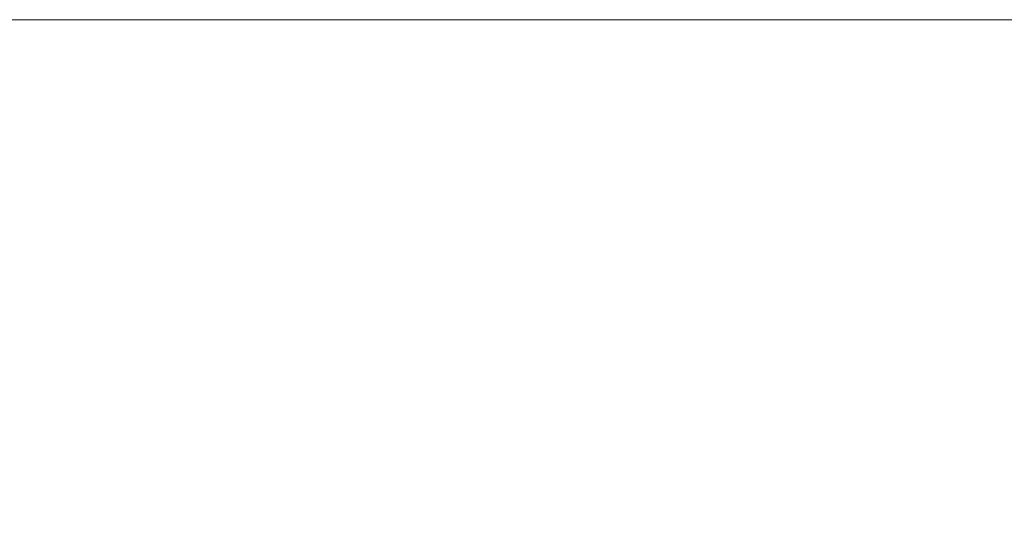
# Model space of a CAD drawing. Header units: centimetres. Extents: x -25.9 to 27.4, y -21.7 to -19.9.
# Tile 95 of 202: x -7.987 to -7.9266, y -19.8913 to -19.86. Entities that reach past the tile are written whole.
import ezdxf

# ---------------------------------------------------------------- set-up
doc = ezdxf.new("R2010")
doc.units = ezdxf.units.CM
doc.header["$LTSCALE"] = 2.54
doc.layers.add('Lucido design-1', color=7, linetype='Continuous')

# ---------------------------------------------------------------- blocks, each defined once
blk = doc.blocks.new('Gruppo-5-1')
at = {"color": 7, "linetype": 'Continuous', "lineweight": 9}
for points, invisible_edges in [([(27.312519, -19.860047, 876.324458), (27.312519, -19.86, 876.321383), (-25.787481, -19.86, 876.321383), (-25.787481, -19.860047, 876.324458)], 8), ([(9.412519, -19.86, 876.121383), (-25.787481, -19.86, 876.321383), (27.312519, -19.86, 876.321383)], 9), ([(9.412519, -19.86, 876.121383), (-7.887481, -19.86, 876.121383), (-25.787481, -19.86, 876.321383)], 10), ([(-25.787481, -19.86, 875.721383), (-7.979831, -19.86, 876.098786), (-7.987481, -19.86, 876.094589)], 9), ([(-25.787481, -19.86, 876.321383), (-7.930769, -19.86, 876.116643), (-7.939245, -19.86, 876.114569)], 9), ([(-25.787481, -19.86, 876.321383), (-7.922211, -19.86, 876.118345), (-7.930769, -19.86, 876.116643)], 9), ([(-7.939245, -19.86, 876.114569), (-7.947622, -19.86, 876.112127), (-25.787481, -19.86, 876.321383)], 10), ([(-25.787481, -19.86, 876.321383), (-7.896205, -19.86, 876.121193), (-7.904912, -19.86, 876.120622)], 9), ([(-25.787481, -19.86, 876.321383), (-7.913586, -19.86, 876.119672), (-7.922211, -19.86, 876.118345)], 9), ([(-7.887481, -19.86, 876.121383), (-7.896205, -19.86, 876.121193), (-25.787481, -19.86, 876.321383)], 10), ([(-25.787481, -19.86, 875.721383), (-25.787481, -19.86, 876.321383), (-7.964018, -19.86, 876.106159), (-7.972005, -19.86, 876.102645)], 10), ([(-7.972005, -19.86, 876.102645), (-7.979831, -19.86, 876.098786), (-25.787481, -19.86, 875.721383)], 10), ([(-25.787481, -19.86, 876.321383), (-7.947622, -19.86, 876.112127), (-7.955885, -19.86, 876.109322)], 9), ([(-7.904912, -19.86, 876.120622), (-7.913586, -19.86, 876.119672), (-25.787481, -19.86, 876.321383)], 10), ([(-7.955885, -19.86, 876.109322), (-7.964018, -19.86, 876.106159), (-25.787481, -19.86, 876.321383)], 10), ([(-25.787481, -19.860047, 876.324458), (-25.787481, -19.860114, 876.325744), (27.312519, -19.860114, 876.325744), (27.312519, -19.860047, 876.324458)], 10), ([(27.312519, -19.860261, 876.328604), (27.312519, -19.860114, 876.325744), (-25.787481, -19.860114, 876.325744), (-25.787481, -19.860261, 876.328604)], 10), ([(-7.994941, -19.86, 876.090062), (-7.987481, -19.86, 876.094589), (-7.985301, -19.860095, 876.090813), (-7.992599, -19.860095, 876.086385)], 14), ([(-7.992599, -19.860095, 876.086385), (-7.985301, -19.860095, 876.090813), (-7.983235, -19.860361, 876.087234), (-7.990378, -19.860361, 876.082899)], 15), ([(-7.987481, -19.86, 876.094589), (-7.979831, -19.86, 876.098786), (-7.977818, -19.860095, 876.094918), (-7.985301, -19.860095, 876.090813)], 14), ([(-7.985301, -19.860095, 876.090813), (-7.977818, -19.860095, 876.094918), (-7.97591, -19.860361, 876.091253), (-7.983235, -19.860361, 876.087234)], 15), ([(-7.979831, -19.86, 876.098786), (-7.972005, -19.86, 876.102645), (-7.970162, -19.860095, 876.098694), (-7.977818, -19.860095, 876.094918)], 14), ([(-7.977818, -19.860095, 876.094918), (-7.970162, -19.860095, 876.098694), (-7.968416, -19.860361, 876.094948), (-7.97591, -19.860361, 876.091253)], 15), ([(-7.972005, -19.86, 876.102645), (-7.964018, -19.86, 876.106159), (-7.962349, -19.860095, 876.102131), (-7.970162, -19.860095, 876.098694)], 14), ([(-7.970162, -19.860095, 876.098694), (-7.962349, -19.860095, 876.102131), (-7.960768, -19.860361, 876.098313), (-7.968416, -19.860361, 876.094948)], 15), ([(-7.964018, -19.86, 876.106159), (-7.955885, -19.86, 876.109322), (-7.954394, -19.860095, 876.105225), (-7.962349, -19.860095, 876.102131)], 14), ([(-7.962349, -19.860095, 876.102131), (-7.954394, -19.860095, 876.105225), (-7.952981, -19.860361, 876.101342), (-7.960768, -19.860361, 876.098313)], 15), ([(-7.955885, -19.86, 876.109322), (-7.947622, -19.86, 876.112127), (-7.946311, -19.860095, 876.107969), (-7.954394, -19.860095, 876.105225)], 14), ([(-7.954394, -19.860095, 876.105225), (-7.946311, -19.860095, 876.107969), (-7.945069, -19.860361, 876.104028), (-7.952981, -19.860361, 876.101342)], 15), ([(-7.947622, -19.86, 876.112127), (-7.939245, -19.86, 876.114569), (-7.938117, -19.860095, 876.110357), (-7.946311, -19.860095, 876.107969)], 14), ([(-7.946311, -19.860095, 876.107969), (-7.938117, -19.860095, 876.110357), (-7.937047, -19.860361, 876.106366), (-7.945069, -19.860361, 876.104028)], 15), ([(-7.939245, -19.86, 876.114569), (-7.930769, -19.86, 876.116643), (-7.929825, -19.860095, 876.112386), (-7.938117, -19.860095, 876.110357)], 14), ([(-7.938117, -19.860095, 876.110357), (-7.929825, -19.860095, 876.112386), (-7.928931, -19.860361, 876.108352), (-7.937047, -19.860361, 876.106366)], 15), ([(-7.930769, -19.86, 876.116643), (-7.922211, -19.86, 876.118345), (-7.921454, -19.860095, 876.114051), (-7.929825, -19.860095, 876.112386)], 14), ([(-7.929825, -19.860095, 876.112386), (-7.921454, -19.860095, 876.114051), (-7.920736, -19.860361, 876.109982), (-7.928931, -19.860361, 876.108352)], 15), ([(-25.787481, -19.860261, 876.328604), (-25.787481, -19.8604, 876.330097), (27.312519, -19.8604, 876.330097), (27.312519, -19.860261, 876.328604)], 10), ([(27.312519, -19.860647, 876.33274), (27.312519, -19.8604, 876.330097), (-25.787481, -19.8604, 876.330097), (-25.787481, -19.860647, 876.33274)], 10), ([(-25.787481, -19.860647, 876.33274), (-25.787481, -19.860876, 876.334433), (27.312519, -19.860876, 876.334433), (27.312519, -19.860647, 876.33274)], 10), ([(-7.990378, -19.860361, 876.082899), (-7.983235, -19.860361, 876.087234), (-7.981178, -19.860798, 876.083671), (-7.988168, -19.860798, 876.079429)], 15), ([(-7.983235, -19.860361, 876.087234), (-7.97591, -19.860361, 876.091253), (-7.97401, -19.860798, 876.087603), (-7.981178, -19.860798, 876.083671)], 15), ([(-7.97591, -19.860361, 876.091253), (-7.968416, -19.860361, 876.094948), (-7.966677, -19.860798, 876.091219), (-7.97401, -19.860798, 876.087603)], 15), ([(-7.968416, -19.860361, 876.094948), (-7.960768, -19.860361, 876.098313), (-7.959193, -19.860798, 876.094512), (-7.966677, -19.860798, 876.091219)], 15), ([(-7.960768, -19.860361, 876.098313), (-7.952981, -19.860361, 876.101342), (-7.951573, -19.860798, 876.097476), (-7.959193, -19.860798, 876.094512)], 15), ([(-7.952981, -19.860361, 876.101342), (-7.945069, -19.860361, 876.104028), (-7.943831, -19.860798, 876.100104), (-7.951573, -19.860798, 876.097476)], 15), ([(-7.945069, -19.860361, 876.104028), (-7.937047, -19.860361, 876.106366), (-7.935982, -19.860798, 876.102391), (-7.943831, -19.860798, 876.100104)], 15), ([(-7.937047, -19.860361, 876.106366), (-7.928931, -19.860361, 876.108352), (-7.928041, -19.860798, 876.104335), (-7.935982, -19.860798, 876.102391)], 15), ([(-7.928931, -19.860361, 876.108352), (-7.920736, -19.860361, 876.109982), (-7.920022, -19.860798, 876.10593), (-7.928041, -19.860798, 876.104335)], 15), ([(27.312519, -19.861205, 876.336861), (27.312519, -19.860876, 876.334433), (-25.787481, -19.860876, 876.334433), (-25.787481, -19.861205, 876.336861)], 10), ([(-25.787481, -19.861205, 876.336861), (-25.787481, -19.86154, 876.338745), (27.312519, -19.86154, 876.338745), (27.312519, -19.861205, 876.336861)], 10), ([(-7.994966, -19.860798, 876.074887), (-7.988168, -19.860798, 876.079429), (-7.98597, -19.861404, 876.075981), (-7.99262, -19.861404, 876.071537)], 15), ([(-7.988168, -19.860798, 876.079429), (-7.981178, -19.860798, 876.083671), (-7.979133, -19.861404, 876.080129), (-7.98597, -19.861404, 876.075981)], 15), ([(-7.981178, -19.860798, 876.083671), (-7.97401, -19.860798, 876.087603), (-7.972122, -19.861404, 876.083976), (-7.979133, -19.861404, 876.080129)], 15), ([(-7.97401, -19.860798, 876.087603), (-7.966677, -19.860798, 876.091219), (-7.964949, -19.861404, 876.087513), (-7.972122, -19.861404, 876.083976)], 15), ([(-7.966677, -19.860798, 876.091219), (-7.959193, -19.860798, 876.094512), (-7.957629, -19.861404, 876.090734), (-7.964949, -19.861404, 876.087513)], 15), ([(-7.959193, -19.860798, 876.094512), (-7.951573, -19.860798, 876.097476), (-7.950175, -19.861404, 876.093633), (-7.957629, -19.861404, 876.090734)], 15), ([(-7.951573, -19.860798, 876.097476), (-7.943831, -19.860798, 876.100104), (-7.942602, -19.861404, 876.096204), (-7.950175, -19.861404, 876.093633)], 15), ([(-7.943831, -19.860798, 876.100104), (-7.935982, -19.860798, 876.102391), (-7.934924, -19.861404, 876.098442), (-7.942602, -19.861404, 876.096204)], 15), ([(-7.935982, -19.860798, 876.102391), (-7.928041, -19.860798, 876.104335), (-7.927155, -19.861404, 876.100342), (-7.934924, -19.861404, 876.098442)], 15), ([(-7.928041, -19.860798, 876.104335), (-7.920022, -19.860798, 876.10593), (-7.919312, -19.861404, 876.101903), (-7.927155, -19.861404, 876.100342)], 15), ([(27.312519, -19.861935, 876.340958), (27.312519, -19.86154, 876.338745), (-25.787481, -19.86154, 876.338745), (-25.787481, -19.861935, 876.340958)], 10), ([(-25.787481, -19.861935, 876.340958), (-25.787481, -19.862392, 876.343023), (27.312519, -19.862392, 876.343023), (27.312519, -19.861935, 876.340958)], 10), ([(-7.99262, -19.861404, 876.071537), (-7.98597, -19.861404, 876.075981), (-7.98379, -19.862177, 876.072559), (-7.990293, -19.862177, 876.068214)], 15), ([(-7.98597, -19.861404, 876.075981), (-7.979133, -19.861404, 876.080129), (-7.977105, -19.862177, 876.076616), (-7.98379, -19.862177, 876.072559)], 15), ([(-7.979133, -19.861404, 876.080129), (-7.972122, -19.861404, 876.083976), (-7.970248, -19.862177, 876.080377), (-7.977105, -19.862177, 876.076616)], 15), ([(-7.972122, -19.861404, 876.083976), (-7.964949, -19.861404, 876.087513), (-7.963234, -19.862177, 876.083836), (-7.970248, -19.862177, 876.080377)], 15), ([(-7.964949, -19.861404, 876.087513), (-7.957629, -19.861404, 876.090734), (-7.956076, -19.862177, 876.086986), (-7.963234, -19.862177, 876.083836)], 15), ([(-7.957629, -19.861404, 876.090734), (-7.950175, -19.861404, 876.093633), (-7.948787, -19.862177, 876.08982), (-7.956076, -19.862177, 876.086986)], 15), ([(-7.950175, -19.861404, 876.093633), (-7.942602, -19.861404, 876.096204), (-7.941382, -19.862177, 876.092334), (-7.948787, -19.862177, 876.08982)], 15), ([(-7.942602, -19.861404, 876.096204), (-7.934924, -19.861404, 876.098442), (-7.933874, -19.862177, 876.094523), (-7.941382, -19.862177, 876.092334)], 15), ([(-7.934924, -19.861404, 876.098442), (-7.927155, -19.861404, 876.100342), (-7.926277, -19.862177, 876.096381), (-7.933874, -19.862177, 876.094523)], 15), ([(-7.927155, -19.861404, 876.100342), (-7.919312, -19.861404, 876.101903), (-7.918607, -19.862177, 876.097907), (-7.926277, -19.862177, 876.096381)], 15), ([(27.312519, -19.862835, 876.345025), (27.312519, -19.862392, 876.343023), (-25.787481, -19.862392, 876.343023), (-25.787481, -19.862835, 876.345025)], 10), ([(-7.990293, -19.862177, 876.068214), (-7.98379, -19.862177, 876.072559), (-7.981631, -19.863117, 876.06917), (-7.987988, -19.863117, 876.064922)], 15), ([(-7.98379, -19.862177, 876.072559), (-7.977105, -19.862177, 876.076616), (-7.975095, -19.863117, 876.073136), (-7.981631, -19.863117, 876.06917)], 15), ([(-7.977105, -19.862177, 876.076616), (-7.970248, -19.862177, 876.080377), (-7.968393, -19.863117, 876.076813), (-7.975095, -19.863117, 876.073136)], 15), ([(-7.970248, -19.862177, 876.080377), (-7.963234, -19.862177, 876.083836), (-7.961536, -19.863117, 876.080194), (-7.968393, -19.863117, 876.076813)], 15), ([(-7.963234, -19.862177, 876.083836), (-7.956076, -19.862177, 876.086986), (-7.954538, -19.863117, 876.083273), (-7.961536, -19.863117, 876.080194)], 15), ([(-7.956076, -19.862177, 876.086986), (-7.948787, -19.862177, 876.08982), (-7.947413, -19.863117, 876.086044), (-7.954538, -19.863117, 876.083273)], 15), ([(-7.948787, -19.862177, 876.08982), (-7.941382, -19.862177, 876.092334), (-7.940173, -19.863117, 876.088502), (-7.947413, -19.863117, 876.086044)], 15), ([(-7.941382, -19.862177, 876.092334), (-7.933874, -19.862177, 876.094523), (-7.932834, -19.863117, 876.090641), (-7.940173, -19.863117, 876.088502)], 15), ([(-7.933874, -19.862177, 876.094523), (-7.926277, -19.862177, 876.096381), (-7.925408, -19.863117, 876.092458), (-7.932834, -19.863117, 876.090641)], 15), ([(-25.787481, -19.862835, 876.345025), (-25.787481, -19.863428, 876.34726), (27.312519, -19.863428, 876.34726), (27.312519, -19.862835, 876.345025)], 10), ([(-7.994153, -19.863117, 876.060401), (-7.987988, -19.863117, 876.064922), (-7.985709, -19.86422, 876.061668), (-7.991735, -19.86422, 876.05725)], 15), ([(-7.987988, -19.863117, 876.064922), (-7.981631, -19.863117, 876.06917), (-7.979497, -19.86422, 876.065819), (-7.985709, -19.86422, 876.061668)], 15), ([(-7.981631, -19.863117, 876.06917), (-7.975095, -19.863117, 876.073136), (-7.973109, -19.86422, 876.069695), (-7.979497, -19.86422, 876.065819)], 15), ([(-7.975095, -19.863117, 876.073136), (-7.968393, -19.863117, 876.076813), (-7.966558, -19.86422, 876.073289), (-7.973109, -19.86422, 876.069695)], 15), ([(-7.968393, -19.863117, 876.076813), (-7.961536, -19.863117, 876.080194), (-7.959857, -19.86422, 876.076594), (-7.966558, -19.86422, 876.073289)], 15), ([(-7.961536, -19.863117, 876.080194), (-7.954538, -19.863117, 876.083273), (-7.953018, -19.86422, 876.079603), (-7.959857, -19.86422, 876.076594)], 15), ([(-7.954538, -19.863117, 876.083273), (-7.947413, -19.863117, 876.086044), (-7.946054, -19.86422, 876.082311), (-7.953018, -19.86422, 876.079603)], 15), ([(-7.947413, -19.863117, 876.086044), (-7.940173, -19.863117, 876.088502), (-7.938979, -19.86422, 876.084713), (-7.946054, -19.86422, 876.082311)], 15), ([(-7.940173, -19.863117, 876.088502), (-7.932834, -19.863117, 876.090641), (-7.931805, -19.86422, 876.086804), (-7.938979, -19.86422, 876.084713)], 15), ([(-7.932834, -19.863117, 876.090641), (-7.925408, -19.863117, 876.092458), (-7.924548, -19.86422, 876.088579), (-7.931805, -19.86422, 876.086804)], 15), ([(27.312519, -19.863905, 876.349055), (27.312519, -19.863428, 876.34726), (-25.787481, -19.863428, 876.34726), (-25.787481, -19.863905, 876.349055)], 10), ([(-25.787481, -19.863905, 876.349055), (-25.787481, -19.864648, 876.351448), (27.312519, -19.864648, 876.351448), (27.312519, -19.863905, 876.349055)], 10), ([(-7.991735, -19.86422, 876.05725), (-7.985709, -19.86422, 876.061668), (-7.983461, -19.865486, 876.058456), (-7.989348, -19.865486, 876.054139)], 15), ([(-7.985709, -19.86422, 876.061668), (-7.979497, -19.86422, 876.065819), (-7.97739, -19.865486, 876.062512), (-7.983461, -19.865486, 876.058456)], 15), ([(-7.979497, -19.86422, 876.065819), (-7.973109, -19.86422, 876.069695), (-7.971149, -19.865486, 876.0663), (-7.97739, -19.865486, 876.062512)], 15), ([(-7.973109, -19.86422, 876.069695), (-7.966558, -19.86422, 876.073289), (-7.964748, -19.865486, 876.069811), (-7.971149, -19.865486, 876.0663)], 15), ([(-7.966558, -19.86422, 876.073289), (-7.959857, -19.86422, 876.076594), (-7.9582, -19.865486, 876.07304), (-7.964748, -19.865486, 876.069811)], 15), ([(-7.959857, -19.86422, 876.076594), (-7.953018, -19.86422, 876.079603), (-7.951517, -19.865486, 876.075981), (-7.9582, -19.865486, 876.07304)], 15), ([(-7.953018, -19.86422, 876.079603), (-7.946054, -19.86422, 876.082311), (-7.944713, -19.865486, 876.078627), (-7.951517, -19.865486, 876.075981)], 15), ([(-7.946054, -19.86422, 876.082311), (-7.938979, -19.86422, 876.084713), (-7.9378, -19.865486, 876.080974), (-7.944713, -19.865486, 876.078627)], 15), ([(-7.938979, -19.86422, 876.084713), (-7.931805, -19.86422, 876.086804), (-7.930791, -19.865486, 876.083017), (-7.9378, -19.865486, 876.080974)], 15), ([(-7.931805, -19.86422, 876.086804), (-7.924548, -19.86422, 876.088579), (-7.923699, -19.865486, 876.084752), (-7.930791, -19.865486, 876.083017)], 15), ([(27.312519, -19.865143, 876.35304), (27.312519, -19.864648, 876.351448), (-25.787481, -19.864648, 876.351448), (-25.787481, -19.865143, 876.35304)], 10), ([(-25.787481, -19.865143, 876.35304), (-25.787481, -19.86605, 876.355579), (27.312519, -19.86605, 876.355579), (27.312519, -19.865143, 876.35304)], 10), ([(-7.995042, -19.865486, 876.049569), (-7.989348, -19.865486, 876.054139), (-7.986997, -19.86691, 876.051075), (-7.99256, -19.86691, 876.046611)], 15), ([(-7.989348, -19.865486, 876.054139), (-7.983461, -19.865486, 876.058456), (-7.981245, -19.86691, 876.055293), (-7.986997, -19.86691, 876.051075)], 15), ([(-7.983461, -19.865486, 876.058456), (-7.97739, -19.865486, 876.062512), (-7.975315, -19.86691, 876.059255), (-7.981245, -19.86691, 876.055293)], 15), ([(-7.97739, -19.865486, 876.062512), (-7.971149, -19.865486, 876.0663), (-7.969218, -19.86691, 876.062955), (-7.975315, -19.86691, 876.059255)], 15), ([(-7.971149, -19.865486, 876.0663), (-7.964748, -19.865486, 876.069811), (-7.962965, -19.86691, 876.066386), (-7.969218, -19.86691, 876.062955)], 15), ([(-7.964748, -19.865486, 876.069811), (-7.9582, -19.865486, 876.07304), (-7.956568, -19.86691, 876.06954), (-7.962965, -19.86691, 876.066386)], 15), ([(-7.9582, -19.865486, 876.07304), (-7.951517, -19.865486, 876.075981), (-7.95004, -19.86691, 876.072413), (-7.956568, -19.86691, 876.06954)], 15), ([(-7.951517, -19.865486, 876.075981), (-7.944713, -19.865486, 876.078627), (-7.943392, -19.86691, 876.074998), (-7.95004, -19.86691, 876.072413)], 15), ([(-7.944713, -19.865486, 876.078627), (-7.9378, -19.865486, 876.080974), (-7.936638, -19.86691, 876.07729), (-7.943392, -19.86691, 876.074998)], 15), ([(-7.9378, -19.865486, 876.080974), (-7.930791, -19.865486, 876.083017), (-7.929791, -19.86691, 876.079286), (-7.936638, -19.86691, 876.07729)], 15), ([(-7.930791, -19.865486, 876.083017), (-7.923699, -19.865486, 876.084752), (-7.922863, -19.86691, 876.080981), (-7.929791, -19.86691, 876.079286)], 15), ([(27.312519, -19.866548, 876.356974), (27.312519, -19.86605, 876.355579), (-25.787481, -19.86605, 876.355579), (-25.787481, -19.866548, 876.356974)], 10), ([(-25.787481, -19.866548, 876.356974), (-25.787481, -19.867629, 876.359645), (27.312519, -19.867629, 876.359645), (27.312519, -19.866548, 876.356974)], 10), ([(-7.99256, -19.86691, 876.046611), (-7.986997, -19.86691, 876.051075), (-7.984686, -19.86849, 876.048063), (-7.990119, -19.86849, 876.043703)], 15), ([(-7.986997, -19.86691, 876.051075), (-7.981245, -19.86691, 876.055293), (-7.979068, -19.86849, 876.052183), (-7.984686, -19.86849, 876.048063)], 15), ([(-7.981245, -19.86691, 876.055293), (-7.975315, -19.86691, 876.059255), (-7.973275, -19.86849, 876.056053), (-7.979068, -19.86849, 876.052183)], 15), ([(-7.975315, -19.86691, 876.059255), (-7.969218, -19.86691, 876.062955), (-7.967319, -19.86849, 876.059667), (-7.973275, -19.86849, 876.056053)], 15), ([(-7.969218, -19.86691, 876.062955), (-7.962965, -19.86691, 876.066386), (-7.961211, -19.86849, 876.063018), (-7.967319, -19.86849, 876.059667)], 15), ([(-7.962965, -19.86691, 876.066386), (-7.956568, -19.86691, 876.06954), (-7.954963, -19.86849, 876.066099), (-7.961211, -19.86849, 876.063018)], 15), ([(-7.956568, -19.86691, 876.06954), (-7.95004, -19.86691, 876.072413), (-7.948587, -19.86849, 876.068905), (-7.954963, -19.86849, 876.066099)], 15), ([(-7.95004, -19.86691, 876.072413), (-7.943392, -19.86691, 876.074998), (-7.942094, -19.86849, 876.07143), (-7.948587, -19.86849, 876.068905)], 15), ([(-7.943392, -19.86691, 876.074998), (-7.936638, -19.86691, 876.07729), (-7.935497, -19.86849, 876.073669), (-7.942094, -19.86849, 876.07143)], 15), ([(-7.936638, -19.86691, 876.07729), (-7.929791, -19.86691, 876.079286), (-7.928808, -19.86849, 876.075619), (-7.935497, -19.86849, 876.073669)], 15), ([(-7.929791, -19.86691, 876.079286), (-7.922863, -19.86691, 876.080981), (-7.922041, -19.86849, 876.077275), (-7.928808, -19.86849, 876.075619)], 15), ([(27.312519, -19.868117, 876.360848), (27.312519, -19.867629, 876.359645), (-25.787481, -19.867629, 876.359645), (-25.787481, -19.868117, 876.360848)], 10), ([(-25.787481, -19.868117, 876.360848), (-25.787481, -19.869385, 876.363638), (27.312519, -19.869385, 876.363638), (27.312519, -19.868117, 876.360848)], 10), ([(-7.990119, -19.86849, 876.043703), (-7.984686, -19.86849, 876.048063), (-7.982418, -19.870224, 876.045108), (-7.987725, -19.870224, 876.040849)], 15), ([(-7.984686, -19.86849, 876.048063), (-7.979068, -19.86849, 876.052183), (-7.976931, -19.870224, 876.049131), (-7.982418, -19.870224, 876.045108)], 15), ([(-7.979068, -19.86849, 876.052183), (-7.973275, -19.86849, 876.056053), (-7.971274, -19.870224, 876.052911), (-7.976931, -19.870224, 876.049131)], 15), ([(-7.973275, -19.86849, 876.056053), (-7.967319, -19.86849, 876.059667), (-7.965457, -19.870224, 876.056441), (-7.971274, -19.870224, 876.052911)], 15), ([(-7.967319, -19.86849, 876.059667), (-7.961211, -19.86849, 876.063018), (-7.959491, -19.870224, 876.059714), (-7.965457, -19.870224, 876.056441)], 15), ([(-7.961211, -19.86849, 876.063018), (-7.954963, -19.86849, 876.066099), (-7.953389, -19.870224, 876.062723), (-7.959491, -19.870224, 876.059714)], 15), ([(-7.954963, -19.86849, 876.066099), (-7.948587, -19.86849, 876.068905), (-7.947161, -19.870224, 876.065463), (-7.953389, -19.870224, 876.062723)], 15), ([(-7.948587, -19.86849, 876.068905), (-7.942094, -19.86849, 876.07143), (-7.94082, -19.870224, 876.067929), (-7.947161, -19.870224, 876.065463)], 15), ([(-7.942094, -19.86849, 876.07143), (-7.935497, -19.86849, 876.073669), (-7.934377, -19.870224, 876.070117), (-7.94082, -19.870224, 876.067929)], 15), ([(-7.935497, -19.86849, 876.073669), (-7.928808, -19.86849, 876.075619), (-7.927844, -19.870224, 876.072021), (-7.934377, -19.870224, 876.070117)], 15), ([(-7.928808, -19.86849, 876.075619), (-7.922041, -19.86849, 876.077275), (-7.921235, -19.870224, 876.073638), (-7.927844, -19.870224, 876.072021)], 15), ([(27.312519, -19.869848, 876.364658), (27.312519, -19.869385, 876.363638), (-25.787481, -19.869385, 876.363638), (-25.787481, -19.869848, 876.364658)], 10), ([(-25.787481, -19.869848, 876.364658), (-25.787481, -19.871313, 876.367551), (27.312519, -19.871313, 876.367551), (27.312519, -19.869848, 876.364658)], 10), ([(-7.99284, -19.870224, 876.036363), (-7.987725, -19.870224, 876.040849), (-7.98538, -19.872108, 876.038055), (-7.990376, -19.872108, 876.033673)], 15), ([(-7.987725, -19.870224, 876.040849), (-7.982418, -19.870224, 876.045108), (-7.980198, -19.872108, 876.042214), (-7.98538, -19.872108, 876.038055)], 15), ([(-7.982418, -19.870224, 876.045108), (-7.976931, -19.870224, 876.049131), (-7.974839, -19.872108, 876.046143), (-7.980198, -19.872108, 876.042214)], 15), ([(-7.976931, -19.870224, 876.049131), (-7.971274, -19.870224, 876.052911), (-7.969314, -19.872108, 876.049835), (-7.974839, -19.872108, 876.046143)], 15), ([(-7.971274, -19.870224, 876.052911), (-7.965457, -19.870224, 876.056441), (-7.963633, -19.872108, 876.053282), (-7.969314, -19.872108, 876.049835)], 15), ([(-7.965457, -19.870224, 876.056441), (-7.959491, -19.870224, 876.059714), (-7.957807, -19.872108, 876.056478), (-7.963633, -19.872108, 876.053282)], 15), ([(-7.959491, -19.870224, 876.059714), (-7.953389, -19.870224, 876.062723), (-7.951847, -19.872108, 876.059417), (-7.957807, -19.872108, 876.056478)], 15), ([(-7.953389, -19.870224, 876.062723), (-7.947161, -19.870224, 876.065463), (-7.945765, -19.872108, 876.062093), (-7.951847, -19.872108, 876.059417)], 15), ([(-7.947161, -19.870224, 876.065463), (-7.94082, -19.870224, 876.067929), (-7.939572, -19.872108, 876.064502), (-7.945765, -19.872108, 876.062093)], 15), ([(-7.94082, -19.870224, 876.067929), (-7.934377, -19.870224, 876.070117), (-7.93328, -19.872108, 876.066638), (-7.939572, -19.872108, 876.064502)], 15), ([(-7.934377, -19.870224, 876.070117), (-7.927844, -19.870224, 876.072021), (-7.9269, -19.872108, 876.068497), (-7.93328, -19.872108, 876.066638)], 15), ([(-7.927844, -19.870224, 876.072021), (-7.921235, -19.870224, 876.073638), (-7.920446, -19.872108, 876.070077), (-7.9269, -19.872108, 876.068497)], 15), ([(27.312519, -19.871739, 876.368395), (27.312519, -19.871313, 876.367551), (-25.787481, -19.871313, 876.367551), (-25.787481, -19.871739, 876.368395)], 10), ([(-25.787481, -19.871739, 876.368395), (-25.787481, -19.873409, 876.371377), (27.312519, -19.873409, 876.371377), (27.312519, -19.871739, 876.368395)], 10), ([(-7.990376, -19.872108, 876.033673), (-7.98538, -19.872108, 876.038055), (-7.983089, -19.874138, 876.035324), (-7.987968, -19.874138, 876.031045)], 15), ([(-7.98538, -19.872108, 876.038055), (-7.980198, -19.872108, 876.042214), (-7.978028, -19.874138, 876.039386), (-7.983089, -19.874138, 876.035324)], 15), ([(-7.980198, -19.872108, 876.042214), (-7.974839, -19.872108, 876.046143), (-7.972794, -19.874138, 876.043223), (-7.978028, -19.874138, 876.039386)], 15), ([(-7.974839, -19.872108, 876.046143), (-7.969314, -19.872108, 876.049835), (-7.967399, -19.874138, 876.046829), (-7.972794, -19.874138, 876.043223)], 15), ([(-7.969314, -19.872108, 876.049835), (-7.963633, -19.872108, 876.053282), (-7.961851, -19.874138, 876.050195), (-7.967399, -19.874138, 876.046829)], 15), ([(-7.963633, -19.872108, 876.053282), (-7.957807, -19.872108, 876.056478), (-7.956161, -19.874138, 876.053317), (-7.961851, -19.874138, 876.050195)], 15), ([(-7.957807, -19.872108, 876.056478), (-7.951847, -19.872108, 876.059417), (-7.950341, -19.874138, 876.056187), (-7.956161, -19.874138, 876.053317)], 15), ([(-7.951847, -19.872108, 876.059417), (-7.945765, -19.872108, 876.062093), (-7.944401, -19.874138, 876.0588), (-7.950341, -19.874138, 876.056187)], 15), ([(-7.945765, -19.872108, 876.062093), (-7.939572, -19.872108, 876.064502), (-7.938353, -19.874138, 876.061152), (-7.944401, -19.874138, 876.0588)], 15), ([(-7.939572, -19.872108, 876.064502), (-7.93328, -19.872108, 876.066638), (-7.932208, -19.874138, 876.063238), (-7.938353, -19.874138, 876.061152)], 15), ([(-7.93328, -19.872108, 876.066638), (-7.9269, -19.872108, 876.068497), (-7.925978, -19.874138, 876.065054), (-7.932208, -19.874138, 876.063238)], 15), ([(-7.9269, -19.872108, 876.068497), (-7.920446, -19.872108, 876.070077), (-7.919674, -19.874138, 876.066597), (-7.925978, -19.874138, 876.065054)], 15), ([(27.312519, -19.873788, 876.372053), (27.312519, -19.873409, 876.371377), (-25.787481, -19.873409, 876.371377), (-25.787481, -19.873788, 876.372053)], 10), ([(-25.787481, -19.873788, 876.372053), (-25.787481, -19.87567, 876.375108), (27.312519, -19.87567, 876.375108), (27.312519, -19.873788, 876.372053)], 10), ([(-7.992656, -19.874138, 876.026558), (-7.987968, -19.874138, 876.031045), (-7.98562, -19.87631, 876.028483), (-7.990198, -19.87631, 876.024101)], 15), ([(-7.987968, -19.874138, 876.031045), (-7.983089, -19.874138, 876.035324), (-7.980855, -19.87631, 876.032662), (-7.98562, -19.87631, 876.028483)], 15), ([(-7.983089, -19.874138, 876.035324), (-7.978028, -19.874138, 876.039386), (-7.975912, -19.87631, 876.036629), (-7.980855, -19.87631, 876.032662)], 15), ([(-7.978028, -19.874138, 876.039386), (-7.972794, -19.874138, 876.043223), (-7.970801, -19.87631, 876.040377), (-7.975912, -19.87631, 876.036629)], 15), ([(-7.972794, -19.874138, 876.043223), (-7.967399, -19.874138, 876.046829), (-7.965532, -19.87631, 876.043898), (-7.970801, -19.87631, 876.040377)], 15), ([(-7.967399, -19.874138, 876.046829), (-7.961851, -19.874138, 876.050195), (-7.960113, -19.87631, 876.047186), (-7.965532, -19.87631, 876.043898)], 15), ([(-7.961851, -19.874138, 876.050195), (-7.956161, -19.874138, 876.053317), (-7.954557, -19.87631, 876.050234), (-7.960113, -19.87631, 876.047186)], 15), ([(-7.956161, -19.874138, 876.053317), (-7.950341, -19.874138, 876.056187), (-7.948872, -19.87631, 876.053037), (-7.954557, -19.87631, 876.050234)], 15), ([(-7.950341, -19.874138, 876.056187), (-7.944401, -19.874138, 876.0588), (-7.943071, -19.87631, 876.05559), (-7.948872, -19.87631, 876.053037)], 15), ([(-7.944401, -19.874138, 876.0588), (-7.938353, -19.874138, 876.061152), (-7.937164, -19.87631, 876.057887), (-7.943071, -19.87631, 876.05559)], 15), ([(-7.938353, -19.874138, 876.061152), (-7.932208, -19.874138, 876.063238), (-7.931163, -19.87631, 876.059924), (-7.937164, -19.87631, 876.057887)], 15), ([(-7.932208, -19.874138, 876.063238), (-7.925978, -19.874138, 876.065054), (-7.925078, -19.87631, 876.061698), (-7.931163, -19.87631, 876.059924)], 15), ([(27.312519, -19.875989, 876.375625), (27.312519, -19.87567, 876.375108), (-25.787481, -19.87567, 876.375108), (-25.787481, -19.875989, 876.375625)], 10), ([(-25.787481, -19.875989, 876.375625), (-25.787481, -19.878092, 876.378736), (27.312519, -19.878092, 876.378736), (27.312519, -19.875989, 876.375625)], 10), ([(-7.990198, -19.87631, 876.024101), (-7.98562, -19.87631, 876.028483), (-7.983337, -19.878621, 876.025991), (-7.987808, -19.878621, 876.021711)], 15), ([(-7.98562, -19.87631, 876.028483), (-7.980855, -19.87631, 876.032662), (-7.978683, -19.878621, 876.030073), (-7.983337, -19.878621, 876.025991)], 15), ([(-7.980855, -19.87631, 876.032662), (-7.975912, -19.87631, 876.036629), (-7.973855, -19.878621, 876.033948), (-7.978683, -19.878621, 876.030073)], 15), ([(-7.975912, -19.87631, 876.036629), (-7.970801, -19.87631, 876.040377), (-7.968863, -19.878621, 876.037608), (-7.973855, -19.878621, 876.033948)], 15), ([(-7.970801, -19.87631, 876.040377), (-7.965532, -19.87631, 876.043898), (-7.963715, -19.878621, 876.041047), (-7.968863, -19.878621, 876.037608)], 15), ([(-7.965532, -19.87631, 876.043898), (-7.960113, -19.87631, 876.047186), (-7.958423, -19.878621, 876.044259), (-7.963715, -19.878621, 876.041047)], 15), ([(-7.960113, -19.87631, 876.047186), (-7.954557, -19.87631, 876.050234), (-7.952996, -19.878621, 876.047236), (-7.958423, -19.878621, 876.044259)], 15), ([(-7.954557, -19.87631, 876.050234), (-7.948872, -19.87631, 876.053037), (-7.947444, -19.878621, 876.049974), (-7.952996, -19.878621, 876.047236)], 15), ([(-7.948872, -19.87631, 876.053037), (-7.943071, -19.87631, 876.05559), (-7.941778, -19.878621, 876.052467), (-7.947444, -19.878621, 876.049974)], 15), ([(-7.943071, -19.87631, 876.05559), (-7.937164, -19.87631, 876.057887), (-7.936008, -19.878621, 876.054711), (-7.941778, -19.878621, 876.052467)], 15), ([(-7.937164, -19.87631, 876.057887), (-7.931163, -19.87631, 876.059924), (-7.930147, -19.878621, 876.056701), (-7.936008, -19.878621, 876.054711)], 15), ([(-7.931163, -19.87631, 876.059924), (-7.925078, -19.87631, 876.061698), (-7.924203, -19.878621, 876.058433), (-7.930147, -19.878621, 876.056701)], 15), ([(27.312519, -19.878341, 876.379106), (27.312519, -19.878092, 876.378736), (-25.787481, -19.878092, 876.378736), (-25.787481, -19.878341, 876.379106)], 10), ([(-25.787481, -19.878341, 876.379106), (-25.787481, -19.880669, 876.382256), (27.312519, -19.880669, 876.382256), (27.312519, -19.878341, 876.379106)], 10), ([(-7.992089, -19.878621, 876.017239), (-7.987808, -19.878621, 876.021711), (-7.985489, -19.881066, 876.019392), (-7.989671, -19.881066, 876.015023)], 15), ([(-7.987808, -19.878621, 876.021711), (-7.983337, -19.878621, 876.025991), (-7.981121, -19.881066, 876.023573), (-7.985489, -19.881066, 876.019392)], 15), ([(-7.983337, -19.878621, 876.025991), (-7.978683, -19.878621, 876.030073), (-7.976574, -19.881066, 876.027561), (-7.981121, -19.881066, 876.023573)], 15), ([(-7.978683, -19.878621, 876.030073), (-7.973855, -19.878621, 876.033948), (-7.971858, -19.881066, 876.031346), (-7.976574, -19.881066, 876.027561)], 15), ([(-7.973855, -19.878621, 876.033948), (-7.968863, -19.878621, 876.037608), (-7.966981, -19.881066, 876.034922), (-7.971858, -19.881066, 876.031346)], 15), ([(-7.968863, -19.878621, 876.037608), (-7.963715, -19.878621, 876.041047), (-7.961953, -19.881066, 876.038281), (-7.966981, -19.881066, 876.034922)], 15), ([(-7.963715, -19.878621, 876.041047), (-7.958423, -19.878621, 876.044259), (-7.956783, -19.881066, 876.041418), (-7.961953, -19.881066, 876.038281)], 15), ([(-7.958423, -19.878621, 876.044259), (-7.952996, -19.878621, 876.047236), (-7.951482, -19.881066, 876.044327), (-7.956783, -19.881066, 876.041418)], 15), ([(-7.952996, -19.878621, 876.047236), (-7.947444, -19.878621, 876.049974), (-7.946058, -19.881066, 876.047002), (-7.951482, -19.881066, 876.044327)], 15), ([(-7.947444, -19.878621, 876.049974), (-7.941778, -19.878621, 876.052467), (-7.940523, -19.881066, 876.049437), (-7.946058, -19.881066, 876.047002)], 15), ([(-7.941778, -19.878621, 876.052467), (-7.936008, -19.878621, 876.054711), (-7.934887, -19.881066, 876.051629), (-7.940523, -19.881066, 876.049437)], 15), ([(-7.936008, -19.878621, 876.054711), (-7.930147, -19.878621, 876.056701), (-7.92916, -19.881066, 876.053573), (-7.934887, -19.881066, 876.051629)], 15), ([(-7.930147, -19.878621, 876.056701), (-7.924203, -19.878621, 876.058433), (-7.923355, -19.881066, 876.055265), (-7.92916, -19.881066, 876.053573)], 15), ([(27.312519, -19.88084, 876.382487), (27.312519, -19.880669, 876.382256), (-25.787481, -19.880669, 876.382256), (-25.787481, -19.88084, 876.382487)], 10), ([(-25.787481, -19.88084, 876.382487), (-25.787481, -19.883398, 876.385661), (27.312519, -19.883398, 876.385661), (27.312519, -19.88084, 876.382487)], 10), ([(-7.989671, -19.881066, 876.015023), (-7.985489, -19.881066, 876.019392), (-7.983245, -19.883641, 876.017147), (-7.987331, -19.883641, 876.012879)], 15), ([(-7.985489, -19.881066, 876.019392), (-7.981121, -19.881066, 876.023573), (-7.978977, -19.883641, 876.021233), (-7.983245, -19.883641, 876.017147)], 15), ([(-7.981121, -19.881066, 876.023573), (-7.976574, -19.881066, 876.027561), (-7.974534, -19.883641, 876.025129), (-7.978977, -19.883641, 876.021233)], 15), ([(-7.976574, -19.881066, 876.027561), (-7.971858, -19.881066, 876.031346), (-7.969926, -19.883641, 876.028828), (-7.974534, -19.883641, 876.025129)], 15), ([(-7.971858, -19.881066, 876.031346), (-7.966981, -19.881066, 876.034922), (-7.965161, -19.883641, 876.032322), (-7.969926, -19.883641, 876.028828)], 15), ([(-7.966981, -19.881066, 876.034922), (-7.961953, -19.881066, 876.038281), (-7.960248, -19.883641, 876.035604), (-7.965161, -19.883641, 876.032322)], 15), ([(-7.961953, -19.881066, 876.038281), (-7.956783, -19.881066, 876.041418), (-7.955196, -19.883641, 876.03867), (-7.960248, -19.883641, 876.035604)], 15), ([(-7.956783, -19.881066, 876.041418), (-7.951482, -19.881066, 876.044327), (-7.950016, -19.883641, 876.041512), (-7.955196, -19.883641, 876.03867)], 15), ([(-7.951482, -19.881066, 876.044327), (-7.946058, -19.881066, 876.047002), (-7.944717, -19.883641, 876.044125), (-7.950016, -19.883641, 876.041512)], 15), ([(-7.946058, -19.881066, 876.047002), (-7.940523, -19.881066, 876.049437), (-7.939308, -19.883641, 876.046505), (-7.944717, -19.883641, 876.044125)], 15), ([(-7.940523, -19.881066, 876.049437), (-7.934887, -19.881066, 876.051629), (-7.933801, -19.883641, 876.048646), (-7.939308, -19.883641, 876.046505)], 15), ([(-7.934887, -19.881066, 876.051629), (-7.92916, -19.881066, 876.053573), (-7.928206, -19.883641, 876.050546), (-7.933801, -19.883641, 876.048646)], 15), ([(-7.92916, -19.881066, 876.053573), (-7.923355, -19.881066, 876.055265), (-7.922533, -19.883641, 876.052199), (-7.928206, -19.883641, 876.050546)], 15), ([(27.312519, -19.883481, 876.385764), (27.312519, -19.883398, 876.385661), (-25.787481, -19.883398, 876.385661), (-25.787481, -19.883481, 876.385764)], 10), ([(-25.787481, -19.883481, 876.385764), (-25.787481, -19.886261, 876.38893), (27.312519, -19.886261, 876.38893), (27.312519, -19.883481, 876.385764)], 10), ([(-7.991227, -19.883641, 876.008436), (-7.987331, -19.883641, 876.012879), (-7.985072, -19.88634, 876.010809), (-7.98888, -19.88634, 876.006467)], 15), ([(-7.987331, -19.883641, 876.012879), (-7.983245, -19.883641, 876.017147), (-7.981079, -19.88634, 876.014981), (-7.985072, -19.88634, 876.010809)], 15), ([(-7.983245, -19.883641, 876.017147), (-7.978977, -19.883641, 876.021233), (-7.976907, -19.88634, 876.018975), (-7.981079, -19.88634, 876.014981)], 15), ([(-7.978977, -19.883641, 876.021233), (-7.974534, -19.883641, 876.025129), (-7.972565, -19.88634, 876.022782), (-7.976907, -19.88634, 876.018975)], 15), ([(-7.974534, -19.883641, 876.025129), (-7.969926, -19.883641, 876.028828), (-7.968061, -19.88634, 876.026397), (-7.972565, -19.88634, 876.022782)], 15), ([(-7.969926, -19.883641, 876.028828), (-7.965161, -19.883641, 876.032322), (-7.963404, -19.88634, 876.029812), (-7.968061, -19.88634, 876.026397)], 15), ([(-7.965161, -19.883641, 876.032322), (-7.960248, -19.883641, 876.035604), (-7.958602, -19.88634, 876.033021), (-7.963404, -19.88634, 876.029812)], 15), ([(-7.960248, -19.883641, 876.035604), (-7.955196, -19.883641, 876.03867), (-7.953665, -19.88634, 876.036017), (-7.958602, -19.88634, 876.033021)], 15), ([(-7.955196, -19.883641, 876.03867), (-7.950016, -19.883641, 876.041512), (-7.948601, -19.88634, 876.038794), (-7.953665, -19.88634, 876.036017)], 15), ([(-7.950016, -19.883641, 876.041512), (-7.944717, -19.883641, 876.044125), (-7.943422, -19.88634, 876.041349), (-7.948601, -19.88634, 876.038794)], 15), ([(-7.944717, -19.883641, 876.044125), (-7.939308, -19.883641, 876.046505), (-7.938136, -19.88634, 876.043675), (-7.943422, -19.88634, 876.041349)], 15), ([(-7.939308, -19.883641, 876.046505), (-7.933801, -19.883641, 876.048646), (-7.932753, -19.88634, 876.045768), (-7.938136, -19.88634, 876.043675)], 15), ([(-7.933801, -19.883641, 876.048646), (-7.928206, -19.883641, 876.050546), (-7.927285, -19.88634, 876.047624), (-7.932753, -19.88634, 876.045768)], 15), ([(-7.928206, -19.883641, 876.050546), (-7.922533, -19.883641, 876.052199), (-7.92174, -19.88634, 876.04924), (-7.927285, -19.88634, 876.047624)], 15), ([(27.312519, -19.889175, 876.39198), (27.312519, -19.886273, 876.388942), (-25.787481, -19.886273, 876.388942), (-25.787481, -19.889175, 876.39198)], 10), ([(-7.992495, -19.88634, 876.001963), (-7.98888, -19.88634, 876.006467), (-7.986622, -19.88916, 876.004572), (-7.990156, -19.88916, 876.000169)], 15), ([(-7.98888, -19.88634, 876.006467), (-7.985072, -19.88634, 876.010809), (-7.982899, -19.88916, 876.008818), (-7.986622, -19.88916, 876.004572)], 15), ([(-7.985072, -19.88634, 876.010809), (-7.981079, -19.88634, 876.014981), (-7.978994, -19.88916, 876.012897), (-7.982899, -19.88916, 876.008818)], 15), ([(-7.981079, -19.88634, 876.014981), (-7.976907, -19.88634, 876.018975), (-7.974915, -19.88916, 876.016801), (-7.978994, -19.88916, 876.012897)], 15), ([(-7.976907, -19.88634, 876.018975), (-7.972565, -19.88634, 876.022782), (-7.97067, -19.88916, 876.020524), (-7.974915, -19.88916, 876.016801)], 15), ([(-7.972565, -19.88634, 876.022782), (-7.968061, -19.88634, 876.026397), (-7.966267, -19.88916, 876.024058), (-7.97067, -19.88916, 876.020524)], 15), ([(-7.968061, -19.88634, 876.026397), (-7.963404, -19.88634, 876.029812), (-7.961713, -19.88916, 876.027397), (-7.966267, -19.88916, 876.024058)], 15), ([(-7.963404, -19.88634, 876.029812), (-7.958602, -19.88634, 876.033021), (-7.957018, -19.88916, 876.030534), (-7.961713, -19.88916, 876.027397)], 15), ([(-7.958602, -19.88634, 876.033021), (-7.953665, -19.88634, 876.036017), (-7.952191, -19.88916, 876.033464), (-7.957018, -19.88916, 876.030534)], 15), ([(-7.953665, -19.88634, 876.036017), (-7.948601, -19.88634, 876.038794), (-7.94724, -19.88916, 876.03618), (-7.952191, -19.88916, 876.033464)], 15), ([(-7.948601, -19.88634, 876.038794), (-7.943422, -19.88634, 876.041349), (-7.942176, -19.88916, 876.038677), (-7.94724, -19.88916, 876.03618)], 15), ([(-7.943422, -19.88634, 876.041349), (-7.938136, -19.88634, 876.043675), (-7.937008, -19.88916, 876.040951), (-7.942176, -19.88916, 876.038677)], 15), ([(-7.938136, -19.88634, 876.043675), (-7.932753, -19.88634, 876.045768), (-7.931745, -19.88916, 876.042998), (-7.937008, -19.88916, 876.040951)], 15), ([(-7.932753, -19.88634, 876.045768), (-7.927285, -19.88634, 876.047624), (-7.926398, -19.88916, 876.044813), (-7.931745, -19.88916, 876.042998)], 15), ([(-7.927285, -19.88634, 876.047624), (-7.92174, -19.88634, 876.04924), (-7.920977, -19.88916, 876.046393), (-7.926398, -19.88916, 876.044813)], 15), ([(-25.787481, -19.889175, 876.39198), (-25.787481, -19.889292, 876.392092), (27.312519, -19.889292, 876.392092), (27.312519, -19.889175, 876.39198)], 10), ([(-7.990156, -19.88916, 876.000169), (-7.986622, -19.88916, 876.004572), (-7.984456, -19.892095, 876.002755), (-7.987913, -19.892095, 875.998447)], 15), ([(-7.986622, -19.88916, 876.004572), (-7.982899, -19.88916, 876.008818), (-7.980814, -19.892095, 876.006907), (-7.984456, -19.892095, 876.002755)], 15), ([(-7.982899, -19.88916, 876.008818), (-7.978994, -19.88916, 876.012897), (-7.976995, -19.892095, 876.010897), (-7.980814, -19.892095, 876.006907)], 15), ([(-7.978994, -19.88916, 876.012897), (-7.974915, -19.88916, 876.016801), (-7.973005, -19.892095, 876.014716), (-7.976995, -19.892095, 876.010897)], 15), ([(-7.974915, -19.88916, 876.016801), (-7.97067, -19.88916, 876.020524), (-7.968852, -19.892095, 876.018358), (-7.973005, -19.892095, 876.014716)], 15), ([(-7.97067, -19.88916, 876.020524), (-7.966267, -19.88916, 876.024058), (-7.964545, -19.892095, 876.021815), (-7.968852, -19.892095, 876.018358)], 15), ([(-7.966267, -19.88916, 876.024058), (-7.961713, -19.88916, 876.027397), (-7.960091, -19.892095, 876.025081), (-7.964545, -19.892095, 876.021815)], 15), ([(-7.961713, -19.88916, 876.027397), (-7.957018, -19.88916, 876.030534), (-7.955499, -19.892095, 876.028149), (-7.960091, -19.892095, 876.025081)], 15), ([(-7.957018, -19.88916, 876.030534), (-7.952191, -19.88916, 876.033464), (-7.950777, -19.892095, 876.031015), (-7.955499, -19.892095, 876.028149)], 15), ([(-7.952191, -19.88916, 876.033464), (-7.94724, -19.88916, 876.03618), (-7.945934, -19.892095, 876.033671), (-7.950777, -19.892095, 876.031015)], 15), ([(-7.94724, -19.88916, 876.03618), (-7.942176, -19.88916, 876.038677), (-7.940981, -19.892095, 876.036114), (-7.945934, -19.892095, 876.033671)], 15), ([(-7.942176, -19.88916, 876.038677), (-7.937008, -19.88916, 876.040951), (-7.935926, -19.892095, 876.038338), (-7.940981, -19.892095, 876.036114)], 15), ([(-7.937008, -19.88916, 876.040951), (-7.931745, -19.88916, 876.042998), (-7.930778, -19.892095, 876.04034), (-7.935926, -19.892095, 876.038338)], 15), ([(-7.931745, -19.88916, 876.042998), (-7.926398, -19.88916, 876.044813), (-7.925548, -19.892095, 876.042116), (-7.930778, -19.892095, 876.04034)], 15), ([(27.312519, -19.892218, 876.394906), (27.312519, -19.889292, 876.392092), (-25.787481, -19.889292, 876.392092), (-25.787481, -19.892218, 876.394906)], 10)]:
    blk.add_3dface(points, dxfattribs=dict(at, invisible_edges=invisible_edges))

msp = doc.modelspace()

# ---------------------------------------------------------------- block references
at = {"layer": 'Lucido design-1', "color": 7}
msp.add_blockref('Gruppo-5-1', (0, 0), dxfattribs=at)

doc.saveas('drawing.dxf')
